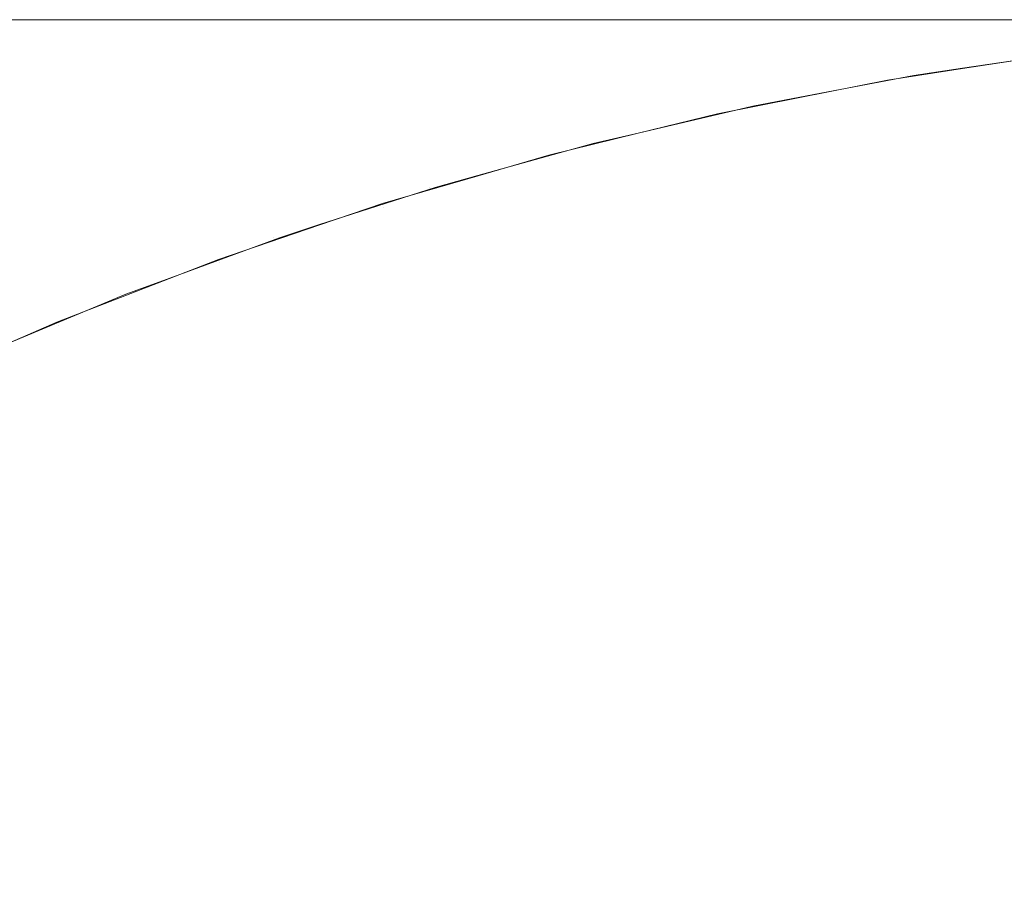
# Model space of a CAD drawing. Header units: centimetres. Extents: x -25.9 to 27.4, y -28.2 to -26.4.
# Tile 149 of 199: x 9.5322 to 9.557, y -26.3821 to -26.36. Entities that reach past the tile are written whole.
import ezdxf

# ---------------------------------------------------------------- set-up
doc = ezdxf.new("R2010")
doc.units = ezdxf.units.CM
doc.header["$LTSCALE"] = 2.54
doc.layers.add('Lucido design-1', color=7, linetype='Continuous')

# ---------------------------------------------------------------- blocks, each defined once
blk = doc.blocks.new('Gruppo-4-1')
at = {"color": 7, "linetype": 'Continuous', "lineweight": 9}
for points, invisible_edges in [([(27.271439, -26.360047, 540.423108), (27.271439, -26.36, 540.420033), (-25.828561, -26.36, 540.420033), (-25.828561, -26.360047, 540.423108)], 8), ([(9.371439, -26.36, 540.220033), (-25.828561, -26.36, 540.420033), (27.271439, -26.36, 540.420033)], 9), ([(-25.828561, -26.360047, 540.423108), (-25.828561, -26.360114, 540.424394), (27.271439, -26.360114, 540.424394), (27.271439, -26.360047, 540.423108)], 10), ([(27.271439, -26.360261, 540.427254), (27.271439, -26.360114, 540.424394), (-25.828561, -26.360114, 540.424394), (-25.828561, -26.360261, 540.427254)], 10), ([(27.271439, -26.36, 540.420033), (9.379927, -26.36, 540.219853), (9.371439, -26.36, 540.220033)], 9), ([(9.3884, -26.36, 540.219313), (9.379927, -26.36, 540.219853), (27.271439, -26.36, 540.420033)], 10), ([(9.396842, -26.36, 540.218414), (9.3884, -26.36, 540.219313), (27.271439, -26.36, 540.420033)], 10), ([(27.271439, -26.36, 540.420033), (9.405239, -26.36, 540.217157), (9.396842, -26.36, 540.218414)], 9), ([(9.413574, -26.36, 540.215544), (9.405239, -26.36, 540.217157), (27.271439, -26.36, 540.420033)], 10), ([(27.271439, -26.36, 540.420033), (9.421834, -26.36, 540.21358), (9.413574, -26.36, 540.215544)], 9), ([(27.271439, -26.36, 540.420033), (9.430003, -26.36, 540.211267), (9.421834, -26.36, 540.21358)], 9), ([(9.438067, -26.36, 540.208609), (9.430003, -26.36, 540.211267), (27.271439, -26.36, 540.420033)], 10), ([(27.271439, -26.36, 540.420033), (9.44601, -26.36, 540.205611), (9.438067, -26.36, 540.208609)], 9), ([(9.453819, -26.36, 540.202279), (9.44601, -26.36, 540.205611), (27.271439, -26.36, 540.420033)], 10), ([(27.271439, -26.36, 540.420033), (9.461479, -26.36, 540.198619), (9.453819, -26.36, 540.202279)], 9), ([(9.468978, -26.36, 540.194636), (9.461479, -26.36, 540.198619), (27.271439, -26.36, 540.420033)], 10), ([(27.271439, -26.36, 540.420033), (9.4763, -26.36, 540.190339), (9.468978, -26.36, 540.194636)], 9), ([(9.483434, -26.36, 540.185735), (9.4763, -26.36, 540.190339), (27.271439, -26.36, 540.420033)], 10), ([(27.271439, -26.36, 540.420033), (9.490365, -26.36, 540.180833), (9.483434, -26.36, 540.185735)], 9), ([(9.497083, -26.36, 540.175641), (9.490365, -26.36, 540.180833), (27.271439, -26.36, 540.420033)], 10), ([(9.503574, -26.36, 540.170168), (9.497083, -26.36, 540.175641), (27.271439, -26.36, 540.420033)], 10), ([(27.271439, -26.36, 540.420033), (9.509826, -26.36, 540.164425), (9.503574, -26.36, 540.170168)], 9), ([(9.51583, -26.36, 540.158421), (9.509826, -26.36, 540.164425), (27.271439, -26.36, 540.420033)], 10), ([(27.271439, -26.36, 540.420033), (9.521573, -26.36, 540.152168), (9.51583, -26.36, 540.158421)], 9), ([(9.527046, -26.36, 540.145677), (9.521573, -26.36, 540.152168), (27.271439, -26.36, 540.420033)], 10), ([(9.528733, -26.360095, 540.136368), (9.533528, -26.360095, 540.129587), (9.530104, -26.360361, 540.127273), (9.52541, -26.360361, 540.13391)], 15), ([(27.271439, -26.36, 540.420033), (9.532238, -26.36, 540.13896), (9.527046, -26.36, 540.145677)], 9), ([(9.532238, -26.36, 540.13896), (9.537141, -26.36, 540.132028), (9.533528, -26.360095, 540.129587), (9.528733, -26.360095, 540.136368)], 14), ([(9.533528, -26.360095, 540.129587), (9.538032, -26.360095, 540.122609), (9.534513, -26.360361, 540.120442), (9.530104, -26.360361, 540.127273)], 15), ([(9.537141, -26.36, 540.132028), (9.532238, -26.36, 540.13896), (27.271439, -26.36, 540.420033)], 10), ([(9.537141, -26.36, 540.132028), (9.541744, -26.36, 540.124895), (9.538032, -26.360095, 540.122609), (9.533528, -26.360095, 540.129587)], 14), ([(9.538032, -26.360095, 540.122609), (9.542235, -26.360095, 540.115446), (9.538627, -26.360361, 540.113431), (9.534513, -26.360361, 540.120442)], 15), ([(27.271439, -26.36, 540.420033), (9.541744, -26.36, 540.124895), (9.537141, -26.36, 540.132028)], 9), ([(9.541744, -26.36, 540.124895), (9.546041, -26.36, 540.117572), (9.542235, -26.360095, 540.115446), (9.538032, -26.360095, 540.122609)], 14), ([(9.542235, -26.360095, 540.115446), (9.546131, -26.360095, 540.108111), (9.542441, -26.360361, 540.106251), (9.538627, -26.360361, 540.113431)], 15), ([(9.546041, -26.36, 540.117572), (9.541744, -26.36, 540.124895), (27.271439, -26.36, 540.420033)], 10), ([(9.546041, -26.36, 540.117572), (9.550024, -26.36, 540.110074), (9.546131, -26.360095, 540.108111), (9.542235, -26.360095, 540.115446)], 14), ([(9.546131, -26.360095, 540.108111), (9.549711, -26.360095, 540.100618), (9.545946, -26.360361, 540.098916), (9.542441, -26.360361, 540.106251)], 15), ([(9.549711, -26.360095, 540.100618), (9.552971, -26.360095, 540.092979), (9.549136, -26.360361, 540.091438), (9.545946, -26.360361, 540.098916)], 15), ([(9.550024, -26.36, 540.110074), (9.546041, -26.36, 540.117572), (27.271439, -26.36, 540.420033)], 10), ([(9.550024, -26.36, 540.110074), (9.553684, -26.36, 540.102414), (9.549711, -26.360095, 540.100618), (9.546131, -26.360095, 540.108111)], 14), ([(9.552971, -26.360095, 540.092979), (9.555903, -26.360095, 540.085209), (9.552007, -26.360361, 540.083832), (9.549136, -26.360361, 540.091438)], 15), ([(9.553684, -26.36, 540.102414), (9.557016, -26.36, 540.094605), (9.552971, -26.360095, 540.092979), (9.549711, -26.360095, 540.100618)], 14), ([(27.271439, -26.36, 540.420033), (9.553684, -26.36, 540.102414), (9.550024, -26.36, 540.110074)], 9), ([(9.555903, -26.360095, 540.085209), (9.558503, -26.360095, 540.077321), (9.554552, -26.360361, 540.076111), (9.552007, -26.360361, 540.083832)], 15), ([(9.557016, -26.36, 540.094605), (9.560014, -26.36, 540.086661), (9.555903, -26.360095, 540.085209), (9.552971, -26.360095, 540.092979)], 14), ([(9.557016, -26.36, 540.094605), (9.553684, -26.36, 540.102414), (27.271439, -26.36, 540.420033)], 10), ([(9.558503, -26.360095, 540.077321), (9.560766, -26.360095, 540.06933), (9.556767, -26.360361, 540.068289), (9.554552, -26.360361, 540.076111)], 15), ([(9.560014, -26.36, 540.086661), (9.562672, -26.36, 540.078598), (9.558503, -26.360095, 540.077321), (9.555903, -26.360095, 540.085209)], 14), ([(9.560766, -26.360095, 540.06933), (9.562688, -26.360095, 540.061251), (9.558648, -26.360361, 540.06038), (9.556767, -26.360361, 540.068289)], 15), ([(-25.828561, -26.360261, 540.427254), (-25.828561, -26.3604, 540.428747), (27.271439, -26.3604, 540.428747), (27.271439, -26.360261, 540.427254)], 10), ([(27.271439, -26.360647, 540.43139), (27.271439, -26.3604, 540.428747), (-25.828561, -26.3604, 540.428747), (-25.828561, -26.360647, 540.43139)], 10), ([(9.530104, -26.360361, 540.127273), (9.534513, -26.360361, 540.120442), (9.531009, -26.360798, 540.118285), (9.526696, -26.360798, 540.124969)], 15), ([(9.534513, -26.360361, 540.120442), (9.538627, -26.360361, 540.113431), (9.535036, -26.360798, 540.111424), (9.531009, -26.360798, 540.118285)], 15), ([(9.538627, -26.360361, 540.113431), (9.542441, -26.360361, 540.106251), (9.538767, -26.360798, 540.104399), (9.535036, -26.360798, 540.111424)], 15), ([(9.542441, -26.360361, 540.106251), (9.545946, -26.360361, 540.098916), (9.542197, -26.360798, 540.097221), (9.538767, -26.360798, 540.104399)], 15), ([(9.545946, -26.360361, 540.098916), (9.549136, -26.360361, 540.091438), (9.545319, -26.360798, 540.089904), (9.542197, -26.360798, 540.097221)], 15), ([(9.549136, -26.360361, 540.091438), (9.552007, -26.360361, 540.083832), (9.548127, -26.360798, 540.082462), (9.545319, -26.360798, 540.089904)], 15), ([(9.552007, -26.360361, 540.083832), (9.554552, -26.360361, 540.076111), (9.550618, -26.360798, 540.074906), (9.548127, -26.360798, 540.082462)], 15), ([(9.554552, -26.360361, 540.076111), (9.556767, -26.360361, 540.068289), (9.552785, -26.360798, 540.067252), (9.550618, -26.360798, 540.074906)], 15), ([(9.556767, -26.360361, 540.068289), (9.558648, -26.360361, 540.06038), (9.554626, -26.360798, 540.059513), (9.552785, -26.360798, 540.067252)], 15), ([(9.558648, -26.360361, 540.06038), (9.560192, -26.360361, 540.052398), (9.556136, -26.360798, 540.051703), (9.554626, -26.360798, 540.059513)], 15), ([(9.560192, -26.360361, 540.052398), (9.561395, -26.360361, 540.044358), (9.557314, -26.360798, 540.043836), (9.556136, -26.360798, 540.051703)], 15), ([(-25.828561, -26.360647, 540.43139), (-25.828561, -26.360876, 540.433083), (27.271439, -26.360876, 540.433083), (27.271439, -26.360647, 540.43139)], 10), ([(27.271439, -26.361205, 540.435511), (27.271439, -26.360876, 540.433083), (-25.828561, -26.360876, 540.433083), (-25.828561, -26.361205, 540.435511)], 10), ([(9.531009, -26.360798, 540.118285), (9.535036, -26.360798, 540.111424), (9.531466, -26.361404, 540.10943), (9.527527, -26.361404, 540.116141)], 15), ([(9.535036, -26.360798, 540.111424), (9.538767, -26.360798, 540.104399), (9.535115, -26.361404, 540.102558), (9.531466, -26.361404, 540.10943)], 15), ([(9.538767, -26.360798, 540.104399), (9.542197, -26.360798, 540.097221), (9.53847, -26.361404, 540.095537), (9.535115, -26.361404, 540.102558)], 15), ([(9.542197, -26.360798, 540.097221), (9.545319, -26.360798, 540.089904), (9.541524, -26.361404, 540.08838), (9.53847, -26.361404, 540.095537)], 15), ([(9.545319, -26.360798, 540.089904), (9.548127, -26.360798, 540.082462), (9.544272, -26.361404, 540.081099), (9.541524, -26.361404, 540.08838)], 15), ([(9.548127, -26.360798, 540.082462), (9.550618, -26.360798, 540.074906), (9.546708, -26.361404, 540.073709), (9.544272, -26.361404, 540.081099)], 15), ([(9.550618, -26.360798, 540.074906), (9.552785, -26.360798, 540.067252), (9.548828, -26.361404, 540.066222), (9.546708, -26.361404, 540.073709)], 15), ([(9.552785, -26.360798, 540.067252), (9.554626, -26.360798, 540.059513), (9.550628, -26.361404, 540.058652), (9.548828, -26.361404, 540.066222)], 15), ([(9.554626, -26.360798, 540.059513), (9.556136, -26.360798, 540.051703), (9.552106, -26.361404, 540.051012), (9.550628, -26.361404, 540.058652)], 15), ([(9.556136, -26.360798, 540.051703), (9.557314, -26.360798, 540.043836), (9.553258, -26.361404, 540.043316), (9.552106, -26.361404, 540.051012)], 15), ([(9.557314, -26.360798, 540.043836), (9.558157, -26.360798, 540.035925), (9.554082, -26.361404, 540.035579), (9.553258, -26.361404, 540.043316)], 15), ([(9.558157, -26.360798, 540.035925), (9.558663, -26.360798, 540.027987), (9.554577, -26.361404, 540.027813), (9.554082, -26.361404, 540.035579)], 15), ([(9.555965, -26.361228, 539.820033), (9.558386, -26.360856, 539.820033), (9.558398, -26.36095, 539.815674), (9.55409, -26.361613, 539.815674)], 14), ([(9.55409, -26.361613, 539.815674), (9.558398, -26.36095, 539.815674), (9.558433, -26.361214, 539.811541), (9.554136, -26.361875, 539.811541)], 15), ([(9.554577, -26.361404, 540.027813), (9.558663, -26.360798, 540.027987), (9.558832, -26.360798, 540.020033), (9.555964, -26.361223, 540.020033)], 11), ([(9.558386, -26.360856, 539.820033), (9.555965, -26.361228, 539.820033), (9.555964, -26.361223, 540.020033), (9.558832, -26.360798, 540.020033)], 10), ([(-25.828561, -26.361205, 540.435511), (-25.828561, -26.36154, 540.437394), (27.271439, -26.36154, 540.437394), (27.271439, -26.361205, 540.435511)], 10), ([(9.554136, -26.361875, 539.811541), (9.558433, -26.361214, 539.811541), (9.55849, -26.361647, 539.807427), (9.554212, -26.362305, 539.807427)], 15), ([(9.531466, -26.361404, 540.10943), (9.535115, -26.361404, 540.102558), (9.531493, -26.362177, 540.100731), (9.527924, -26.362177, 540.107451)], 15), ([(9.535115, -26.361404, 540.102558), (9.53847, -26.361404, 540.095537), (9.534773, -26.362177, 540.093865), (9.531493, -26.362177, 540.100731)], 15), ([(9.53847, -26.361404, 540.095537), (9.541524, -26.361404, 540.08838), (9.53776, -26.362177, 540.086867), (9.534773, -26.362177, 540.093865)], 15), ([(9.541524, -26.361404, 540.08838), (9.544272, -26.361404, 540.081099), (9.540446, -26.362177, 540.079748), (9.53776, -26.362177, 540.086867)], 15), ([(9.544272, -26.361404, 540.081099), (9.546708, -26.361404, 540.073709), (9.542828, -26.362177, 540.072521), (9.540446, -26.362177, 540.079748)], 15), ([(9.546708, -26.361404, 540.073709), (9.548828, -26.361404, 540.066222), (9.544902, -26.362177, 540.0652), (9.542828, -26.362177, 540.072521)], 15), ([(9.548828, -26.361404, 540.066222), (9.550628, -26.361404, 540.058652), (9.546662, -26.362177, 540.057797), (9.544902, -26.362177, 540.0652)], 15), ([(9.550628, -26.361404, 540.058652), (9.552106, -26.361404, 540.051012), (9.548107, -26.362177, 540.050326), (9.546662, -26.362177, 540.057797)], 15), ([(9.552106, -26.361404, 540.051012), (9.553258, -26.361404, 540.043316), (9.549233, -26.362177, 540.042801), (9.548107, -26.362177, 540.050326)], 15), ([(9.553258, -26.361404, 540.043316), (9.554082, -26.361404, 540.035579), (9.55004, -26.362177, 540.035235), (9.549233, -26.362177, 540.042801)], 15), ([(9.554082, -26.361404, 540.035579), (9.554577, -26.361404, 540.027813), (9.550524, -26.362177, 540.027641), (9.55004, -26.362177, 540.035235)], 15), ([(9.550524, -26.362177, 540.027641), (9.554577, -26.361404, 540.027813), (9.554743, -26.361404, 540.020033), (9.551867, -26.361952, 540.020033)], 11), ([(9.551867, -26.361952, 540.020033), (9.554743, -26.361404, 540.020033), (9.554074, -26.361519, 539.820033)], 10), ([(9.554743, -26.361404, 540.020033), (9.555964, -26.361223, 540.020033), (9.555965, -26.361228, 539.820033), (9.554074, -26.361519, 539.820033)], 10), ([(9.55409, -26.361613, 539.815674), (9.554074, -26.361519, 539.820033), (9.555965, -26.361228, 539.820033)], 9), ([(9.555964, -26.361223, 540.020033), (9.554743, -26.361404, 540.020033), (9.554577, -26.361404, 540.027813)], 10), ([(27.271439, -26.361935, 540.439608), (27.271439, -26.36154, 540.437394), (-25.828561, -26.36154, 540.437394), (-25.828561, -26.361935, 540.439608)], 10), ([(9.551868, -26.361958, 539.820033), (9.554074, -26.361519, 539.820033), (9.55409, -26.361613, 539.815674), (9.549815, -26.362463, 539.815674)], 14), ([(9.549815, -26.362463, 539.815674), (9.55409, -26.361613, 539.815674), (9.554136, -26.361875, 539.811541), (9.549873, -26.362723, 539.811541)], 15), ([(9.554074, -26.361519, 539.820033), (9.551868, -26.361958, 539.820033), (9.551867, -26.361952, 540.020033)], 10), ([(9.554212, -26.362305, 539.807427), (9.55849, -26.361647, 539.807427), (9.558569, -26.362247, 539.803337), (9.554317, -26.362902, 539.803337)], 15), ([(-25.828561, -26.361935, 540.439608), (-25.828561, -26.362392, 540.441673), (27.271439, -26.362392, 540.441673), (27.271439, -26.361935, 540.439608)], 10), ([(9.550685, -26.362177, 540.020033), (9.551867, -26.361952, 540.020033), (9.551868, -26.361958, 539.820033), (9.549795, -26.36237, 539.820033)], 10), ([(9.549815, -26.362463, 539.815674), (9.549795, -26.36237, 539.820033), (9.551868, -26.361958, 539.820033)], 9), ([(9.549873, -26.362723, 539.811541), (9.554136, -26.361875, 539.811541), (9.554212, -26.362305, 539.807427), (9.549967, -26.363149, 539.807427)], 15), ([(9.551867, -26.361952, 540.020033), (9.550685, -26.362177, 540.020033), (9.550524, -26.362177, 540.027641)], 10), ([(9.531493, -26.362177, 540.100731), (9.534773, -26.362177, 540.093865), (9.531112, -26.363117, 540.09221), (9.527904, -26.363117, 540.098922)], 15), ([(9.534773, -26.362177, 540.093865), (9.53776, -26.362177, 540.086867), (9.534031, -26.363117, 540.085368), (9.531112, -26.363117, 540.09221)], 15), ([(9.53776, -26.362177, 540.086867), (9.540446, -26.362177, 540.079748), (9.536657, -26.363117, 540.078409), (9.534031, -26.363117, 540.085368)], 15), ([(9.540446, -26.362177, 540.079748), (9.542828, -26.362177, 540.072521), (9.538986, -26.363117, 540.071344), (9.536657, -26.363117, 540.078409)], 15), ([(9.542828, -26.362177, 540.072521), (9.544902, -26.362177, 540.0652), (9.541013, -26.363117, 540.064187), (9.538986, -26.363117, 540.071344)], 15), ([(9.544902, -26.362177, 540.0652), (9.546662, -26.362177, 540.057797), (9.542734, -26.363117, 540.05695), (9.541013, -26.363117, 540.064187)], 15), ([(9.546662, -26.362177, 540.057797), (9.548107, -26.362177, 540.050326), (9.544146, -26.363117, 540.049647), (9.542734, -26.363117, 540.05695)], 15), ([(9.548107, -26.362177, 540.050326), (9.549233, -26.362177, 540.042801), (9.545248, -26.363117, 540.042291), (9.544146, -26.363117, 540.049647)], 15), ([(9.549233, -26.362177, 540.042801), (9.55004, -26.362177, 540.035235), (9.546036, -26.363117, 540.034894), (9.545248, -26.363117, 540.042291)], 15), ([(9.55004, -26.362177, 540.035235), (9.550524, -26.362177, 540.027641), (9.546509, -26.363117, 540.02747), (9.546036, -26.363117, 540.034894)], 15), ([(9.546509, -26.363117, 540.02747), (9.550524, -26.362177, 540.027641), (9.550685, -26.362177, 540.020033), (9.5478, -26.362852, 540.020033)], 11), ([(9.5478, -26.362852, 540.020033), (9.550685, -26.362177, 540.020033), (9.549795, -26.36237, 539.820033)], 10), ([(27.271439, -26.362835, 540.443675), (27.271439, -26.362392, 540.441673), (-25.828561, -26.362392, 540.441673), (-25.828561, -26.362835, 540.443675)], 10), ([(9.549795, -26.36237, 539.820033), (9.547802, -26.362858, 539.820033), (9.5478, -26.362852, 540.020033)], 10), ([(9.547802, -26.362858, 539.820033), (9.549795, -26.36237, 539.820033), (9.549815, -26.362463, 539.815674)], 10), ([(9.549967, -26.363149, 539.807427), (9.554212, -26.362305, 539.807427), (9.554317, -26.362902, 539.803337), (9.550098, -26.363741, 539.803337)], 15), ([(9.554317, -26.362902, 539.803337), (9.558569, -26.362247, 539.803337), (9.55867, -26.363014, 539.79928), (9.554452, -26.363663, 539.79928)], 15), ([(9.549815, -26.362463, 539.815674), (9.545581, -26.363499, 539.815674), (9.545557, -26.363407, 539.820033), (9.547802, -26.362858, 539.820033)], 11), ([(9.545581, -26.363499, 539.815674), (9.549815, -26.362463, 539.815674), (9.549873, -26.362723, 539.811541), (9.54565, -26.363756, 539.811541)], 15), ([(-25.828561, -26.362835, 540.443675), (-25.828561, -26.363428, 540.44591), (27.271439, -26.363428, 540.44591), (27.271439, -26.362835, 540.443675)], 10), ([(9.546667, -26.363117, 540.020033), (9.5478, -26.362852, 540.020033), (9.547802, -26.362858, 539.820033), (9.545557, -26.363407, 539.820033)], 10), ([(9.54565, -26.363756, 539.811541), (9.549873, -26.362723, 539.811541), (9.549967, -26.363149, 539.807427), (9.545763, -26.364178, 539.807427)], 15), ([(9.5478, -26.362852, 540.020033), (9.546667, -26.363117, 540.020033), (9.546509, -26.363117, 540.02747)], 10), ([(9.550098, -26.363741, 539.803337), (9.554317, -26.362902, 539.803337), (9.554452, -26.363663, 539.79928), (9.550266, -26.364496, 539.79928)], 15), ([(9.531112, -26.363117, 540.09221), (9.534031, -26.363117, 540.085368), (9.530345, -26.36422, 540.083887), (9.527491, -26.36422, 540.090574)], 15), ([(9.534031, -26.363117, 540.085368), (9.536657, -26.363117, 540.078409), (9.532911, -26.36422, 540.077085), (9.530345, -26.36422, 540.083887)], 15), ([(9.536657, -26.363117, 540.078409), (9.538986, -26.363117, 540.071344), (9.535187, -26.36422, 540.070181), (9.532911, -26.36422, 540.077085)], 15), ([(9.538986, -26.363117, 540.071344), (9.541013, -26.363117, 540.064187), (9.537168, -26.36422, 540.063186), (9.535187, -26.36422, 540.070181)], 15), ([(9.541013, -26.363117, 540.064187), (9.542734, -26.363117, 540.05695), (9.53885, -26.36422, 540.056113), (9.537168, -26.36422, 540.063186)], 15), ([(9.542734, -26.363117, 540.05695), (9.544146, -26.363117, 540.049647), (9.540231, -26.36422, 540.048976), (9.53885, -26.36422, 540.056113)], 15), ([(9.544146, -26.363117, 540.049647), (9.545248, -26.363117, 540.042291), (9.541307, -26.36422, 540.041786), (9.540231, -26.36422, 540.048976)], 15), ([(9.545248, -26.363117, 540.042291), (9.546036, -26.363117, 540.034894), (9.542077, -26.36422, 540.034557), (9.541307, -26.36422, 540.041786)], 15), ([(9.546036, -26.363117, 540.034894), (9.546509, -26.363117, 540.02747), (9.54254, -26.36422, 540.027302), (9.542077, -26.36422, 540.034557)], 15), ([(9.54254, -26.36422, 540.027302), (9.546509, -26.363117, 540.02747), (9.546667, -26.363117, 540.020033), (9.543771, -26.363921, 540.020033)], 11), ([(9.543771, -26.363921, 540.020033), (9.546667, -26.363117, 540.020033), (9.545557, -26.363407, 539.820033)], 10), ([(9.545763, -26.364178, 539.807427), (9.549967, -26.363149, 539.807427), (9.550098, -26.363741, 539.803337), (9.54592, -26.364763, 539.803337)], 15), ([(9.554452, -26.363663, 539.79928), (9.55867, -26.363014, 539.79928), (9.558793, -26.363946, 539.795262), (9.554615, -26.364589, 539.795262)], 15), ([(27.271439, -26.363905, 540.447705), (27.271439, -26.363428, 540.44591), (-25.828561, -26.363428, 540.44591), (-25.828561, -26.363905, 540.447705)], 10), ([(9.545557, -26.363407, 539.820033), (9.543773, -26.363927, 539.820033), (9.543771, -26.363921, 540.020033)], 10), ([(9.543773, -26.363927, 539.820033), (9.545557, -26.363407, 539.820033), (9.545581, -26.363499, 539.815674)], 10), ([(9.545581, -26.363499, 539.815674), (9.541397, -26.364719, 539.815674), (9.541368, -26.364628, 539.820033), (9.543773, -26.363927, 539.820033)], 11), ([(9.541397, -26.364719, 539.815674), (9.545581, -26.363499, 539.815674), (9.54565, -26.363756, 539.811541), (9.541477, -26.364973, 539.811541)], 15), ([(9.550266, -26.364496, 539.79928), (9.554452, -26.363663, 539.79928), (9.554615, -26.364589, 539.795262), (9.550469, -26.365413, 539.795262)], 15), ([(-25.828561, -26.363905, 540.447705), (-25.828561, -26.364648, 540.450098), (27.271439, -26.364648, 540.450098), (27.271439, -26.363905, 540.447705)], 10), ([(9.542694, -26.36422, 540.020033), (9.543771, -26.363921, 540.020033), (9.543773, -26.363927, 539.820033), (9.541368, -26.364628, 539.820033)], 10), ([(9.541477, -26.364973, 539.811541), (9.54565, -26.363756, 539.811541), (9.545763, -26.364178, 539.807427), (9.541608, -26.365389, 539.807427)], 15), ([(9.543771, -26.363921, 540.020033), (9.542694, -26.36422, 540.020033), (9.54254, -26.36422, 540.027302)], 10), ([(9.54592, -26.364763, 539.803337), (9.550098, -26.363741, 539.803337), (9.550266, -26.364496, 539.79928), (9.54612, -26.36551, 539.79928)], 15), ([(9.554615, -26.364589, 539.795262), (9.558793, -26.363946, 539.795262), (9.558937, -26.36504, 539.791289), (9.554807, -26.365675, 539.791289)], 15), ([(9.541608, -26.365389, 539.807427), (9.545763, -26.364178, 539.807427), (9.54592, -26.364763, 539.803337), (9.54179, -26.365967, 539.803337)], 15), ([(9.530345, -26.36422, 540.083887), (9.532911, -26.36422, 540.077085), (9.529215, -26.365486, 540.075779), (9.526707, -26.365486, 540.082425)], 15), ([(9.532911, -26.36422, 540.077085), (9.535187, -26.36422, 540.070181), (9.531439, -26.365486, 540.069033), (9.529215, -26.365486, 540.075779)], 15), ([(9.535187, -26.36422, 540.070181), (9.537168, -26.36422, 540.063186), (9.533374, -26.365486, 540.062198), (9.531439, -26.365486, 540.069033)], 15), ([(9.537168, -26.36422, 540.063186), (9.53885, -26.36422, 540.056113), (9.535018, -26.365486, 540.055287), (9.533374, -26.365486, 540.062198)], 15), ([(9.53885, -26.36422, 540.056113), (9.540231, -26.36422, 540.048976), (9.536366, -26.365486, 540.048313), (9.535018, -26.365486, 540.055287)], 15), ([(9.540231, -26.36422, 540.048976), (9.541307, -26.36422, 540.041786), (9.537418, -26.365486, 540.041288), (9.536366, -26.365486, 540.048313)], 15), ([(9.541307, -26.36422, 540.041786), (9.542077, -26.36422, 540.034557), (9.538171, -26.365486, 540.034224), (9.537418, -26.365486, 540.041288)], 15), ([(9.542077, -26.36422, 540.034557), (9.54254, -26.36422, 540.027302), (9.538623, -26.365486, 540.027135), (9.538171, -26.365486, 540.034224)], 15), ([(9.538623, -26.365486, 540.027135), (9.54254, -26.36422, 540.027302), (9.542694, -26.36422, 540.020033), (9.539787, -26.365158, 540.020033)], 11), ([(9.539787, -26.365158, 540.020033), (9.542694, -26.36422, 540.020033), (9.541368, -26.364628, 539.820033)], 10), ([(27.271439, -26.365143, 540.45169), (27.271439, -26.364648, 540.450098), (-25.828561, -26.364648, 540.450098), (-25.828561, -26.365143, 540.45169)], 10), ([(9.541368, -26.364628, 539.820033), (9.539789, -26.365164, 539.820033), (9.539787, -26.365158, 540.020033)], 10), ([(9.539789, -26.365164, 539.820033), (9.541368, -26.364628, 539.820033), (9.541397, -26.364719, 539.815674)], 10), ([(9.54612, -26.36551, 539.79928), (9.550266, -26.364496, 539.79928), (9.550469, -26.365413, 539.795262), (9.546363, -26.366418, 539.795262)], 15), ([(9.550469, -26.365413, 539.795262), (9.554615, -26.364589, 539.795262), (9.554807, -26.365675, 539.791289), (9.550708, -26.366491, 539.791289)], 15), ([(9.541397, -26.364719, 539.815674), (9.537269, -26.36612, 539.815674), (9.537237, -26.366031, 539.820033), (9.539789, -26.365164, 539.820033)], 11), ([(9.537269, -26.36612, 539.815674), (9.541397, -26.364719, 539.815674), (9.541477, -26.364973, 539.811541), (9.53736, -26.36637, 539.811541)], 15), ([(9.54179, -26.365967, 539.803337), (9.54592, -26.364763, 539.803337), (9.54612, -26.36551, 539.79928), (9.542023, -26.366705, 539.79928)], 15), ([(-25.828561, -26.365143, 540.45169), (-25.828561, -26.36605, 540.454229), (27.271439, -26.36605, 540.454229), (27.271439, -26.365143, 540.45169)], 10), ([(9.538773, -26.365486, 540.020033), (9.539789, -26.365164, 539.820033), (9.537237, -26.366031, 539.820033)], 9), ([(9.53736, -26.36637, 539.811541), (9.541477, -26.364973, 539.811541), (9.541608, -26.365389, 539.807427), (9.537509, -26.36678, 539.807427)], 15), ([(9.539787, -26.365158, 540.020033), (9.538773, -26.365486, 540.020033), (9.538623, -26.365486, 540.027135)], 10), ([(9.538773, -26.365486, 540.020033), (9.539787, -26.365158, 540.020033), (9.539789, -26.365164, 539.820033)], 10), ([(9.554807, -26.365675, 539.791289), (9.558937, -26.36504, 539.791289), (9.559102, -26.366294, 539.787368), (9.555026, -26.366921, 539.787368)], 15), ([(9.537509, -26.36678, 539.807427), (9.541608, -26.365389, 539.807427), (9.54179, -26.365967, 539.803337), (9.537717, -26.36735, 539.803337)], 15), ([(9.546363, -26.366418, 539.795262), (9.550469, -26.365413, 539.795262), (9.550708, -26.366491, 539.791289), (9.546649, -26.367484, 539.791289)], 15), ([(9.531439, -26.365486, 540.069033), (9.533374, -26.365486, 540.062198), (9.529637, -26.36691, 540.061225), (9.527746, -26.36691, 540.067902)], 15), ([(9.533374, -26.365486, 540.062198), (9.535018, -26.365486, 540.055287), (9.531242, -26.36691, 540.054474), (9.529637, -26.36691, 540.061225)], 15), ([(9.535018, -26.365486, 540.055287), (9.536366, -26.365486, 540.048313), (9.53256, -26.36691, 540.04766), (9.531242, -26.36691, 540.054474)], 15), ([(9.536366, -26.365486, 540.048313), (9.537418, -26.365486, 540.041288), (9.533587, -26.36691, 540.040797), (9.53256, -26.36691, 540.04766)], 15), ([(9.537418, -26.365486, 540.041288), (9.538171, -26.365486, 540.034224), (9.534323, -26.36691, 540.033897), (9.533587, -26.36691, 540.040797)], 15), ([(9.538171, -26.365486, 540.034224), (9.538623, -26.365486, 540.027135), (9.534764, -26.36691, 540.026971), (9.534323, -26.36691, 540.033897)], 15), ([(9.534764, -26.36691, 540.026971), (9.538623, -26.365486, 540.027135), (9.538773, -26.365486, 540.020033), (9.535854, -26.366562, 540.020033)], 11), ([(9.537237, -26.366031, 539.820033), (9.535854, -26.366562, 540.020033), (9.538773, -26.365486, 540.020033)], 9), ([(9.542023, -26.366705, 539.79928), (9.54612, -26.36551, 539.79928), (9.546363, -26.366418, 539.795262), (9.542305, -26.367601, 539.795262)], 15), ([(9.550708, -26.366491, 539.791289), (9.554807, -26.365675, 539.791289), (9.555026, -26.366921, 539.787368), (9.550982, -26.367726, 539.787368)], 15), ([(27.271439, -26.366548, 540.455624), (27.271439, -26.36605, 540.454229), (-25.828561, -26.36605, 540.454229), (-25.828561, -26.366548, 540.455624)], 10), ([(9.537269, -26.36612, 539.815674), (9.533207, -26.3677, 539.815674), (9.53317, -26.367612, 539.820033), (9.535856, -26.366568, 539.820033)], 11), ([(9.533207, -26.3677, 539.815674), (9.537269, -26.36612, 539.815674), (9.53736, -26.36637, 539.811541), (9.533308, -26.367946, 539.811541)], 15), ([(9.537237, -26.366031, 539.820033), (9.535856, -26.366568, 539.820033), (9.535854, -26.366562, 540.020033)], 10), ([(9.535856, -26.366568, 539.820033), (9.537237, -26.366031, 539.820033), (9.537269, -26.36612, 539.815674)], 10), ([(9.537717, -26.36735, 539.803337), (9.54179, -26.365967, 539.803337), (9.542023, -26.366705, 539.79928), (9.537981, -26.368077, 539.79928)], 15), ([(9.533308, -26.367946, 539.811541), (9.53736, -26.36637, 539.811541), (9.537509, -26.36678, 539.807427), (9.533476, -26.368349, 539.807427)], 15), ([(9.542305, -26.367601, 539.795262), (9.546363, -26.366418, 539.795262), (9.546649, -26.367484, 539.791289), (9.542637, -26.368653, 539.791289)], 15), ([(9.555026, -26.366921, 539.787368), (9.559102, -26.366294, 539.787368), (9.559288, -26.367706, 539.783506), (9.555274, -26.368324, 539.783506)], 15), ([(-25.828561, -26.366548, 540.455624), (-25.828561, -26.367629, 540.458295), (27.271439, -26.367629, 540.458295), (27.271439, -26.366548, 540.455624)], 10), ([(9.534912, -26.36691, 540.020033), (9.535856, -26.366568, 539.820033), (9.53317, -26.367612, 539.820033)], 9), ([(9.535854, -26.366562, 540.020033), (9.534912, -26.36691, 540.020033), (9.534764, -26.36691, 540.026971)], 10), ([(9.534912, -26.36691, 540.020033), (9.535854, -26.366562, 540.020033), (9.535856, -26.366568, 539.820033)], 10), ([(9.546649, -26.367484, 539.791289), (9.550708, -26.366491, 539.791289), (9.550982, -26.367726, 539.787368), (9.546976, -26.368706, 539.787368)], 15), ([(9.531242, -26.36691, 540.054474), (9.53256, -26.36691, 540.04766), (9.528818, -26.36849, 540.047019), (9.527531, -26.36849, 540.053674)], 15), ([(9.53256, -26.36691, 540.04766), (9.533587, -26.36691, 540.040797), (9.529822, -26.36849, 540.040315), (9.528818, -26.36849, 540.047019)], 15), ([(9.533587, -26.36691, 540.040797), (9.534323, -26.36691, 540.033897), (9.53054, -26.36849, 540.033575), (9.529822, -26.36849, 540.040315)], 15), ([(9.534323, -26.36691, 540.033897), (9.534764, -26.36691, 540.026971), (9.530971, -26.36849, 540.02681), (9.53054, -26.36849, 540.033575)], 15), ([(9.530971, -26.36849, 540.02681), (9.534764, -26.36691, 540.026971), (9.534912, -26.36691, 540.020033), (9.531979, -26.368131, 540.020033)], 11), ([(9.53317, -26.367612, 539.820033), (9.531979, -26.368131, 540.020033), (9.534912, -26.36691, 540.020033)], 9), ([(9.533476, -26.368349, 539.807427), (9.537509, -26.36678, 539.807427), (9.537717, -26.36735, 539.803337), (9.533707, -26.368909, 539.803337)], 15), ([(9.537981, -26.368077, 539.79928), (9.542023, -26.366705, 539.79928), (9.542305, -26.367601, 539.795262), (9.538303, -26.36896, 539.795262)], 15), ([(9.550982, -26.367726, 539.787368), (9.555026, -26.366921, 539.787368), (9.555274, -26.368324, 539.783506), (9.55129, -26.369116, 539.783506)], 15), ([(9.533707, -26.368909, 539.803337), (9.537717, -26.36735, 539.803337), (9.537981, -26.368077, 539.79928), (9.534003, -26.369624, 539.79928)], 15), ([(27.271439, -26.368117, 540.459498), (27.271439, -26.367629, 540.458295), (-25.828561, -26.367629, 540.458295), (-25.828561, -26.368117, 540.459498)], 10), ([(9.53317, -26.367612, 539.820033), (9.531982, -26.368135, 539.820033), (9.531979, -26.368131, 540.020033)], 10), ([(9.531982, -26.368135, 539.820033), (9.53317, -26.367612, 539.820033), (9.533207, -26.3677, 539.815674)], 10), ([(9.538303, -26.36896, 539.795262), (9.542305, -26.367601, 539.795262), (9.542637, -26.368653, 539.791289), (9.53868, -26.369997, 539.791289)], 15), ([(9.542637, -26.368653, 539.791289), (9.546649, -26.367484, 539.791289), (9.546976, -26.368706, 539.787368), (9.543018, -26.36986, 539.787368)], 15), ([(9.533207, -26.3677, 539.815674), (9.529217, -26.369455, 539.815674), (9.529177, -26.369369, 539.820033), (9.531982, -26.368135, 539.820033)], 11), ([(9.529217, -26.369455, 539.815674), (9.533207, -26.3677, 539.815674), (9.533308, -26.367946, 539.811541), (9.529329, -26.369697, 539.811541)], 15), ([(9.546976, -26.368706, 539.787368), (9.550982, -26.367726, 539.787368), (9.55129, -26.369116, 539.783506), (9.547345, -26.370082, 539.783506)], 15), ([(9.555274, -26.368324, 539.783506), (9.559288, -26.367706, 539.783506), (9.559494, -26.369273, 539.77971), (9.555548, -26.369881, 539.77971)], 15), ([(-25.828561, -26.368117, 540.459498), (-25.828561, -26.369385, 540.462288), (27.271439, -26.369385, 540.462288), (27.271439, -26.368117, 540.459498)], 10), ([(9.529329, -26.369697, 539.811541), (9.533308, -26.367946, 539.811541), (9.533476, -26.368349, 539.807427), (9.529514, -26.370092, 539.807427)], 15), ([(9.534003, -26.369624, 539.79928), (9.537981, -26.368077, 539.79928), (9.538303, -26.36896, 539.795262), (9.534363, -26.370492, 539.795262)], 15), ([(9.529514, -26.370092, 539.807427), (9.533476, -26.368349, 539.807427), (9.533707, -26.368909, 539.803337), (9.52977, -26.370641, 539.803337)], 15), ([(9.55129, -26.369116, 539.783506), (9.555274, -26.368324, 539.783506), (9.555548, -26.369881, 539.77971), (9.551632, -26.37066, 539.77971)], 15), ([(9.53868, -26.369997, 539.791289), (9.542637, -26.368653, 539.791289), (9.543018, -26.36986, 539.787368), (9.539113, -26.371185, 539.787368)], 15), ([(9.543018, -26.36986, 539.787368), (9.546976, -26.368706, 539.787368), (9.547345, -26.370082, 539.783506), (9.543446, -26.371218, 539.783506)], 15), ([(9.52977, -26.370641, 539.803337), (9.533707, -26.368909, 539.803337), (9.534003, -26.369624, 539.79928), (9.530097, -26.371342, 539.79928)], 15), ([(9.534363, -26.370492, 539.795262), (9.538303, -26.36896, 539.795262), (9.53868, -26.369997, 539.791289), (9.534785, -26.371511, 539.791289)], 15), ([(9.547345, -26.370082, 539.783506), (9.55129, -26.369116, 539.783506), (9.551632, -26.37066, 539.77971), (9.547754, -26.371609, 539.77971)], 15), ([(27.271439, -26.369848, 540.463308), (27.271439, -26.369385, 540.462288), (-25.828561, -26.369385, 540.462288), (-25.828561, -26.369848, 540.463308)], 10), ([(9.555548, -26.369881, 539.77971), (9.559494, -26.369273, 539.77971), (9.55972, -26.370992, 539.775984), (9.555849, -26.371588, 539.775984)], 15), ([(9.530097, -26.371342, 539.79928), (9.534003, -26.369624, 539.79928), (9.534363, -26.370492, 539.795262), (9.530494, -26.372194, 539.795262)], 15), ([(-25.828561, -26.369848, 540.463308), (-25.828561, -26.371313, 540.466201), (27.271439, -26.371313, 540.466201), (27.271439, -26.369848, 540.463308)], 10), ([(9.539113, -26.371185, 539.787368), (9.543018, -26.36986, 539.787368), (9.543446, -26.371218, 539.783506), (9.5396, -26.372524, 539.783506)], 15), ([(9.551632, -26.37066, 539.77971), (9.555548, -26.369881, 539.77971), (9.555849, -26.371588, 539.775984), (9.552008, -26.372352, 539.775984)], 15), ([(9.534785, -26.371511, 539.791289), (9.53868, -26.369997, 539.791289), (9.539113, -26.371185, 539.787368), (9.535269, -26.37268, 539.787368)], 15), ([(9.543446, -26.371218, 539.783506), (9.547345, -26.370082, 539.783506), (9.547754, -26.371609, 539.77971), (9.543921, -26.372726, 539.77971)], 15), ([(9.530494, -26.372194, 539.795262), (9.534363, -26.370492, 539.795262), (9.534785, -26.371511, 539.791289), (9.53096, -26.373194, 539.791289)], 15), ([(9.547754, -26.371609, 539.77971), (9.551632, -26.37066, 539.77971), (9.552008, -26.372352, 539.775984), (9.548203, -26.373283, 539.775984)], 15), ([(9.555849, -26.371588, 539.775984), (9.55972, -26.370992, 539.775984), (9.559966, -26.37286, 539.772337), (9.556176, -26.373443, 539.772337)], 15), ([(27.271439, -26.371739, 540.467045), (27.271439, -26.371313, 540.466201), (-25.828561, -26.371313, 540.466201), (-25.828561, -26.371739, 540.467045)], 10), ([(9.535269, -26.37268, 539.787368), (9.539113, -26.371185, 539.787368), (9.5396, -26.372524, 539.783506), (9.535815, -26.373996, 539.783506)], 15), ([(9.5396, -26.372524, 539.783506), (9.543446, -26.371218, 539.783506), (9.543921, -26.372726, 539.77971), (9.54014, -26.374009, 539.77971)], 15), ([(9.53096, -26.373194, 539.791289), (9.534785, -26.371511, 539.791289), (9.535269, -26.37268, 539.787368), (9.531495, -26.374341, 539.787368)], 15), ([(9.543921, -26.372726, 539.77971), (9.547754, -26.371609, 539.77971), (9.548203, -26.373283, 539.775984), (9.544442, -26.374379, 539.775984)], 15), ([(9.552008, -26.372352, 539.775984), (9.555849, -26.371588, 539.775984), (9.556176, -26.373443, 539.772337), (9.552415, -26.374191, 539.772337)], 15), ([(-25.828561, -26.371739, 540.467045), (-25.828561, -26.373409, 540.470027), (27.271439, -26.373409, 540.470027), (27.271439, -26.371739, 540.467045)], 10), ([(9.548203, -26.373283, 539.775984), (9.552008, -26.372352, 539.775984), (9.552415, -26.374191, 539.772337), (9.54869, -26.375103, 539.772337)], 15), ([(9.535815, -26.373996, 539.783506), (9.5396, -26.372524, 539.783506), (9.54014, -26.374009, 539.77971), (9.536419, -26.375456, 539.77971)], 15), ([(9.531495, -26.374341, 539.787368), (9.535269, -26.37268, 539.787368), (9.535815, -26.373996, 539.783506), (9.532097, -26.375632, 539.783506)], 15), ([(9.54014, -26.374009, 539.77971), (9.543921, -26.372726, 539.77971), (9.544442, -26.374379, 539.775984), (9.540733, -26.375638, 539.775984)], 15), ([(9.556176, -26.373443, 539.772337), (9.559966, -26.37286, 539.772337), (9.560231, -26.374872, 539.768772), (9.556529, -26.375442, 539.768772)], 15), ([(9.544442, -26.374379, 539.775984), (9.548203, -26.373283, 539.775984), (9.54869, -26.375103, 539.772337), (9.545009, -26.376176, 539.772337)], 15), ([(27.271439, -26.373788, 540.470703), (27.271439, -26.373409, 540.470027), (-25.828561, -26.373409, 540.470027), (-25.828561, -26.373788, 540.470703)], 10), ([(9.552415, -26.374191, 539.772337), (9.556176, -26.373443, 539.772337), (9.556529, -26.375442, 539.768772), (9.552855, -26.376173, 539.768772)], 15), ([(-25.828561, -26.373788, 540.470703), (-25.828561, -26.37567, 540.473758), (27.271439, -26.37567, 540.473758), (27.271439, -26.373788, 540.470703)], 10), ([(9.532097, -26.375632, 539.783506), (9.535815, -26.373996, 539.783506), (9.536419, -26.375456, 539.77971), (9.532765, -26.377064, 539.77971)], 15), ([(9.536419, -26.375456, 539.77971), (9.54014, -26.374009, 539.77971), (9.540733, -26.375638, 539.775984), (9.537083, -26.377058, 539.775984)], 15), ([(9.54869, -26.375103, 539.772337), (9.552415, -26.374191, 539.772337), (9.552855, -26.376173, 539.768772), (9.549216, -26.377064, 539.768772)], 15), ([(9.540733, -26.375638, 539.775984), (9.544442, -26.374379, 539.775984), (9.545009, -26.376176, 539.772337), (9.541378, -26.377408, 539.772337)], 15), ([(9.556529, -26.375442, 539.768772), (9.560231, -26.374872, 539.768772), (9.560515, -26.377026, 539.765297), (9.556906, -26.377582, 539.765297)], 15), ([(9.545009, -26.376176, 539.772337), (9.54869, -26.375103, 539.772337), (9.549216, -26.377064, 539.768772), (9.545619, -26.378112, 539.768772)], 15), ([(9.532765, -26.377064, 539.77971), (9.536419, -26.375456, 539.77971), (9.537083, -26.377058, 539.775984), (9.533498, -26.378636, 539.775984)], 15), ([(9.552855, -26.376173, 539.768772), (9.556529, -26.375442, 539.768772), (9.556906, -26.377582, 539.765297), (9.553325, -26.378294, 539.765297)], 15), ([(27.271439, -26.375989, 540.474275), (27.271439, -26.37567, 540.473758), (-25.828561, -26.37567, 540.473758), (-25.828561, -26.375989, 540.474275)], 10), ([(9.528454, -26.377428, 539.783506), (9.532097, -26.375632, 539.783506), (9.532765, -26.377064, 539.77971), (9.529184, -26.37883, 539.77971)], 15), ([(9.537083, -26.377058, 539.775984), (9.540733, -26.375638, 539.775984), (9.541378, -26.377408, 539.772337), (9.537804, -26.378798, 539.772337)], 15), ([(-25.828561, -26.375989, 540.474275), (-25.828561, -26.378092, 540.477386), (27.271439, -26.378092, 540.477386), (27.271439, -26.375989, 540.474275)], 10), ([(9.541378, -26.377408, 539.772337), (9.545009, -26.376176, 539.772337), (9.545619, -26.378112, 539.768772), (9.542072, -26.379316, 539.768772)], 15), ([(9.549216, -26.377064, 539.768772), (9.552855, -26.376173, 539.768772), (9.553325, -26.378294, 539.765297), (9.549778, -26.379162, 539.765297)], 15), ([(9.529184, -26.37883, 539.77971), (9.532765, -26.377064, 539.77971), (9.533498, -26.378636, 539.775984), (9.529985, -26.380368, 539.775984)], 15), ([(9.533498, -26.378636, 539.775984), (9.537083, -26.377058, 539.775984), (9.537804, -26.378798, 539.772337), (9.534294, -26.380343, 539.772337)], 15), ([(9.545619, -26.378112, 539.768772), (9.549216, -26.377064, 539.768772), (9.549778, -26.379162, 539.765297), (9.546273, -26.380184, 539.765297)], 15), ([(9.556906, -26.377582, 539.765297), (9.560515, -26.377026, 539.765297), (9.560816, -26.379317, 539.761917), (9.557307, -26.379857, 539.761917)], 15), ([(9.537804, -26.378798, 539.772337), (9.541378, -26.377408, 539.772337), (9.542072, -26.379316, 539.768772), (9.538581, -26.380674, 539.768772)], 15), ([(9.553325, -26.378294, 539.765297), (9.556906, -26.377582, 539.765297), (9.557307, -26.379857, 539.761917), (9.553825, -26.38055, 539.761917)], 15), ([(27.271439, -26.378341, 540.477756), (27.271439, -26.378092, 540.477386), (-25.828561, -26.378092, 540.477386), (-25.828561, -26.378341, 540.477756)], 10), ([(9.542072, -26.379316, 539.768772), (9.545619, -26.378112, 539.768772), (9.546273, -26.380184, 539.765297), (9.542815, -26.381357, 539.765297)], 15), ([(9.549778, -26.379162, 539.765297), (9.553325, -26.378294, 539.765297), (9.553825, -26.38055, 539.761917), (9.550376, -26.381394, 539.761917)], 15), ([(-25.828561, -26.378341, 540.477756), (-25.828561, -26.380669, 540.480906), (27.271439, -26.380669, 540.480906), (27.271439, -26.378341, 540.477756)], 10), ([(9.529985, -26.380368, 539.775984), (9.533498, -26.378636, 539.775984), (9.534294, -26.380343, 539.772337), (9.530855, -26.382039, 539.772337)], 15), ([(9.534294, -26.380343, 539.772337), (9.537804, -26.378798, 539.772337), (9.538581, -26.380674, 539.768772), (9.535152, -26.382182, 539.768772)], 15), ([(9.546273, -26.380184, 539.765297), (9.549778, -26.379162, 539.765297), (9.550376, -26.381394, 539.761917), (9.546967, -26.382387, 539.761917)], 15), ([(9.538581, -26.380674, 539.768772), (9.542072, -26.379316, 539.768772), (9.542815, -26.381357, 539.765297), (9.539412, -26.382681, 539.765297)], 15), ([(9.553825, -26.38055, 539.761917), (9.557307, -26.379857, 539.761917), (9.557732, -26.382265, 539.758638), (9.554354, -26.382937, 539.758638)], 15), ([(9.542815, -26.381357, 539.765297), (9.546273, -26.380184, 539.765297), (9.546967, -26.382387, 539.761917), (9.543605, -26.383529, 539.761917)], 15), ([(9.530855, -26.382039, 539.772337), (9.534294, -26.380343, 539.772337), (9.535152, -26.382182, 539.768772), (9.531792, -26.383839, 539.768772)], 15), ([(27.271439, -26.38084, 540.481137), (27.271439, -26.380669, 540.480906), (-25.828561, -26.380669, 540.480906), (-25.828561, -26.38084, 540.481137)], 10), ([(9.535152, -26.382182, 539.768772), (9.538581, -26.380674, 539.768772), (9.539412, -26.382681, 539.765297), (9.53607, -26.384151, 539.765297)], 15), ([(9.550376, -26.381394, 539.761917), (9.553825, -26.38055, 539.761917), (9.554354, -26.382937, 539.758638), (9.551009, -26.383756, 539.758638)], 15), ([(-25.828561, -26.38084, 540.481137), (-25.828561, -26.383398, 540.48431), (27.271439, -26.383398, 540.48431), (27.271439, -26.38084, 540.481137)], 10), ([(9.539412, -26.382681, 539.765297), (9.542815, -26.381357, 539.765297), (9.543605, -26.383529, 539.761917), (9.540296, -26.384816, 539.761917)], 15), ([(9.546967, -26.382387, 539.761917), (9.550376, -26.381394, 539.761917), (9.551009, -26.383756, 539.758638), (9.547703, -26.384719, 539.758638)], 15)]:
    blk.add_3dface(points, dxfattribs=dict(at, invisible_edges=invisible_edges))

msp = doc.modelspace()

# ---------------------------------------------------------------- block references
at = {"layer": 'Lucido design-1', "color": 7}
msp.add_blockref('Gruppo-4-1', (0, 0), dxfattribs=at)

doc.saveas('drawing.dxf')
